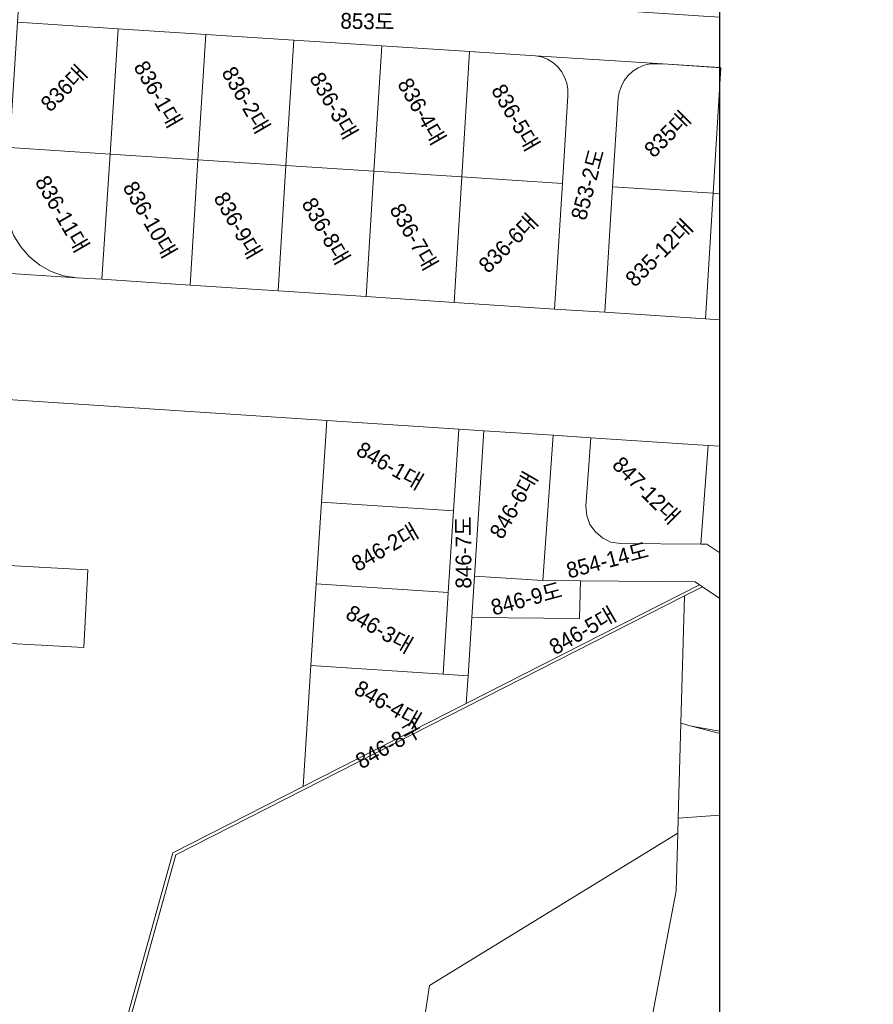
# Model space of a CAD drawing. Header units: metres. Extents: x 183400 to 184400, y 422200 to 427800.
# Tile 126 of 221: x 183889 to 184024, y 425407 to 425563. Entities that reach past the tile are written whole.
import ezdxf
from ezdxf.enums import TextEntityAlignment as Align

# ---------------------------------------------------------------- set-up
doc = ezdxf.new("R2010")
doc.units = ezdxf.units.M
doc.layers.add('일람표', color=7, linetype='Continuous')
for name, color, linetype, lineweight in [('지번', 252, 'Continuous', 5), ('지적', 252, 'Continuous', 5), ('현황도', 7, 'Continuous', 5)]:
    doc.layers.add(name, color=color, linetype=linetype, lineweight=lineweight)
doc.styles.add('UPM', font='Gulim.ttf')

msp = doc.modelspace()

# ---------------------------------------------------------------- linework, layer by layer
at = {"layer": '일람표'}
msp.add_lwpolyline([(183400, 425400), (184000, 425400), (184000, 425800), (183400, 425800)], close=True, dxfattribs=at)
at = {"layer": '지적', "linetype": 'Continuous'}
for points in [[(184000, 425563.81), (183997.39, 425563.98), (183991.04, 425564.39), (183970.6, 425565.7), (183964.01, 425566.13), (183957.07, 425566.58), (183939, 425567.75), (183932.39, 425568.17), (183925.95, 425568.59), (183906.48, 425569.85), (183901.19, 425570.19), (183888.96, 425570.98), (183888.44, 425563), (183904.41, 425561.97), (183918.37, 425561.07), (183932.33, 425560.17), (183946.29, 425559.26), (183960.25, 425558.36), (183970.69, 425557.69), (183990.93, 425556.38), (184000, 425555.79)], [(183888.44, 425563), (183887.15, 425543.11), (183903.13, 425542.07), (183904.41, 425561.97), (183888.44, 425563)], [(183904.41, 425561.97), (183903.13, 425542.07), (183917.1, 425541.16), (183918.37, 425561.07), (183904.41, 425561.97)], [(183918.37, 425561.07), (183917.1, 425541.16), (183931.07, 425540.25), (183932.33, 425560.17), (183918.37, 425561.07)], [(183932.33, 425560.17), (183931.07, 425540.25), (183945.04, 425539.34), (183946.29, 425559.26), (183932.33, 425560.17)], [(183946.29, 425559.26), (183945.04, 425539.34), (183959.01, 425538.43), (183960.25, 425558.36), (183946.29, 425559.26)], [(183960.25, 425558.36), (183959.01, 425538.43), (183974.98, 425537.39), (183975.85, 425551.29), (183975.85, 425552.34), (183975.68, 425553.33), (183975.34, 425554.3), (183974.85, 425555.17), (183974.22, 425555.96), (183973.45, 425556.58), (183972.6, 425557.13), (183971.66, 425557.5), (183970.69, 425557.69), (183960.25, 425558.36)], [(183970.69, 425557.69), (183971.66, 425557.5), (183972.6, 425557.13), (183973.45, 425556.58), (183974.22, 425555.96), (183974.85, 425555.17), (183975.34, 425554.3), (183975.68, 425553.33), (183975.85, 425552.34), (183975.85, 425551.29), (183974.98, 425537.39), (183973.75, 425517.45), (183981.73, 425516.93), (183982.96, 425536.87), (183983.84, 425550.95), (183984, 425551.92), (183984.35, 425552.87), (183984.82, 425553.75), (183985.43, 425554.53), (183986.19, 425555.24), (183987.02, 425555.76), (183987.96, 425556.17), (183988.91, 425556.38), (183989.91, 425556.42), (183990.93, 425556.38), (183970.69, 425557.69)], [(183989.91, 425556.42), (183988.91, 425556.38), (183987.96, 425556.17), (183987.02, 425555.76), (183986.19, 425555.24), (183985.43, 425554.53), (183984.82, 425553.75), (183984.35, 425552.87), (183984, 425551.92), (183983.84, 425550.95), (183982.96, 425536.87), (183998.93, 425535.83), (184000.17, 425555.78), (183990.93, 425556.38), (183989.91, 425556.42)], [(184000.17, 425555.78), (183998.93, 425535.83), (184000, 425535.76)], [(183887.15, 425543.11), (183886.64, 425535.19), (183886.68, 425533.1), (183887.09, 425531.05), (183887.85, 425529.1), (183888.94, 425527.31), (183890.31, 425525.74), (183891.95, 425524.43), (183893.78, 425523.42), (183895.76, 425522.75), (183897.83, 425522.43), (183901.85, 425522.17), (183903.13, 425542.07), (183887.15, 425543.11)], [(183903.13, 425542.07), (183901.85, 425522.17), (183915.83, 425521.25), (183917.1, 425541.16), (183903.13, 425542.07)], [(183917.1, 425541.16), (183915.83, 425521.25), (183929.81, 425520.33), (183931.07, 425540.25), (183917.1, 425541.16)], [(183931.07, 425540.25), (183929.81, 425520.33), (183943.79, 425519.42), (183945.04, 425539.34), (183931.07, 425540.25)], [(183945.04, 425539.34), (183943.79, 425519.42), (183957.77, 425518.5), (183959.01, 425538.43), (183945.04, 425539.34)], [(183959.01, 425538.43), (183957.77, 425518.5), (183973.75, 425517.45), (183974.98, 425537.39), (183959.01, 425538.43)], [(183982.96, 425536.87), (183981.73, 425516.93), (183997.7, 425515.88), (183998.93, 425535.83), (183982.96, 425536.87)], [(183998.93, 425535.83), (183997.7, 425515.88), (184000, 425515.73)], [(184000, 425535.76), (183998.93, 425535.83)], [(183858.87, 425524.97), (183897.83, 425522.43), (183895.76, 425522.75), (183893.78, 425523.42), (183891.95, 425524.43), (183890.31, 425525.74), (183888.94, 425527.31), (183887.85, 425529.1)], [(184000, 425515.73), (183997.7, 425515.88), (183981.73, 425516.93), (183973.75, 425517.45), (183957.77, 425518.5), (183943.79, 425519.42), (183929.81, 425520.33), (183915.83, 425521.25), (183901.85, 425522.17), (183897.83, 425522.43), (183858.87, 425524.97)], [(183788.61, 425509.52), (183786.46, 425509.3), (183783.61, 425508.02), (183781.27, 425505.95), (183779.73, 425503.21), (183779.08, 425500.16), (183779.37, 425497.04), (183780.78, 425492.26), (183782.87, 425485.22), (183784.5, 425478.3), (183806.4, 425380.93), (183876.12, 425376.42), (183897.53, 425375.04), (183913.12, 425431.08), (183933.8, 425441.61), (183935.05, 425460.83), (183935.89, 425473.8), (183936.74, 425486.78), (183937.58, 425499.76), (183788.61, 425509.52)], [(183788.61, 425509.52), (183937.58, 425499.76), (183958.53, 425498.39), (183962.52, 425498.13), (183973.5, 425497.41), (183979.49, 425497.02), (183998.12, 425495.8), (184000, 425495.68)], [(183937.58, 425499.76), (183936.74, 425486.78), (183957.69, 425485.42), (183958.53, 425498.39), (183937.58, 425499.76)], [(183958.53, 425498.39), (183957.69, 425485.42), (183956.86, 425472.44), (183956.02, 425459.47), (183960, 425459.21), (183960.6, 425468.44), (183961.03, 425475.05), (183962.52, 425498.13), (183958.53, 425498.39)], [(183962.52, 425498.13), (183961.03, 425475.05), (183971.88, 425474.34), (183973.5, 425497.41), (183962.52, 425498.13)], [(183973.5, 425497.41), (183971.88, 425474.34), (183977.88, 425474.29), (183996.09, 425474.12), (183996.76, 425473.67), (183997.26, 425473.33), (184000, 425471.47)], [(184000, 425478.71), (183997.95, 425480.1), (183996.97, 425480.11), (183984.22, 425480.23), (183982.69, 425480.43), (183981.39, 425481.05), (183980.26, 425482.06), (183979.37, 425483.25), (183978.85, 425484.64), (183978.72, 425486.15), (183979.49, 425497.02), (183973.5, 425497.41)], [(183979.49, 425497.02), (183978.72, 425486.15), (183978.85, 425484.64), (183979.37, 425483.25), (183980.26, 425482.06), (183981.39, 425481.05), (183982.69, 425480.43), (183984.22, 425480.23), (183996.97, 425480.11), (183998.12, 425495.8), (183979.49, 425497.02)], [(183998.12, 425495.8), (183996.97, 425480.11), (183997.95, 425480.1), (184000, 425478.71)], [(184000, 425495.68), (183998.12, 425495.8)], [(183936.74, 425486.78), (183935.89, 425473.8), (183956.86, 425472.44), (183957.69, 425485.42), (183936.74, 425486.78)], [(183977.88, 425474.29), (183977.72, 425468.29), (183960.6, 425468.44), (183960, 425459.21), (183959.71, 425454.81), (183996.76, 425473.67), (183996.09, 425474.12), (183977.88, 425474.29)], [(183961.03, 425475.05), (183960.6, 425468.44), (183977.72, 425468.29), (183977.88, 425474.29), (183971.88, 425474.34), (183961.03, 425475.05)], [(183996.76, 425473.67), (183959.71, 425454.81), (183933.8, 425441.61), (183913.12, 425431.08), (183897.53, 425375.04), (183898.04, 425375), (183913.6, 425430.74), (183994.4, 425471.88), (183997.26, 425473.33), (183996.76, 425473.67)], [(183935.89, 425473.8), (183935.05, 425460.83), (183956.02, 425459.47), (183956.86, 425472.44), (183935.89, 425473.8)], [(183997.26, 425473.33), (183994.4, 425471.88), (183993.82, 425451.66), (183995.5, 425451.22), (184000, 425450.39)], [(184000, 425471.47), (183997.26, 425473.33)], [(183935.05, 425460.83), (183933.8, 425441.61), (183959.71, 425454.81), (183960, 425459.21), (183956.02, 425459.47), (183935.05, 425460.83)], [(183993.82, 425451.66), (183993.38, 425436.61), (184000, 425437.05)], [(184000, 425450.03), (183995.5, 425451.22), (183993.82, 425451.66)], [(184000, 425450.39), (183995.5, 425451.22)], [(183995.5, 425451.22), (184000, 425450.03)], [(184000, 425437.05), (183993.38, 425436.61), (183993.31, 425434.19), (183993.05, 425425.05), (183979.43, 425353.81), (184022.31, 425341.27), (184024.38, 425340.77)], [(183993.31, 425434.19), (183953.88, 425410.02), (183946.03, 425358.41), (183958.88, 425357.02), (183979.43, 425353.81), (183993.05, 425425.05), (183993.31, 425434.19)]]:
    msp.add_lwpolyline(points, dxfattribs=at)
at = {"layer": '현황도'}
for points in [[(183859.88, 425478.19), (183899.62, 425476.01)], [(183898.95, 425463.67), (183899.62, 425476.01)], [(183821.17, 425467.93), (183898.95, 425463.67)]]:
    msp.add_lwpolyline(points, dxfattribs=at)

# ---------------------------------------------------------------- texts
at = {"layer": '지번', "style": 'UPM'}
for s, rotation, p in [('853도', 358.733, (183944.02, 425563.15)), ('836-1대', 300, (183910.75, 425551.57)), ('836대', 45, (183895.78, 425552.53)), ('836-2대', 300, (183924.72, 425550.66)), ('836-3대', 300, (183938.68, 425549.76)), ('836-4대', 300, (183952.65, 425548.85)), ('836-5대', 300, (183967.55, 425547.87)), ('835대', 45, (183991.66, 425545.25)), ('853-2도', 75, (183978.98, 425537.27)), ('836-11대', 300, (183895.54, 425532.56)), ('836-10대', 300, (183909.48, 425531.66)), ('836-9대', 300, (183923.45, 425530.75)), ('836-8대', 300, (183937.43, 425529.84)), ('836-7대', 300, (183951.4, 425528.92)), ('836-6대', 45, (183966.38, 425527.93)), ('835-12대', 45, (183990.33, 425526.38)), ('846-1대', 330, (183947.63, 425492.59)), ('847-12대', 315, (183988.32, 425488.67)), ('846-6대', 60, (183967.23, 425486.32)), ('846-2대', 30, (183946.8, 425479.61)), ('846-7도', 90, (183959.27, 425478.8)), ('854-14도', 15, (183982.14, 425477.57)), ('846-9도', 15, (183969.27, 425471.46)), ('846-3대', 330, (183945.95, 425466.64)), ('846-5대', 30, (183978.19, 425466.38)), ('846-4대', 330, (183947.28, 425454.68)), ('846-8구', 30, (183947.43, 425448.26))]:
    msp.add_text(s, height=2.5, rotation=rotation, dxfattribs=at).set_placement(p, align=Align.MIDDLE_CENTER)

doc.saveas('drawing.dxf')
